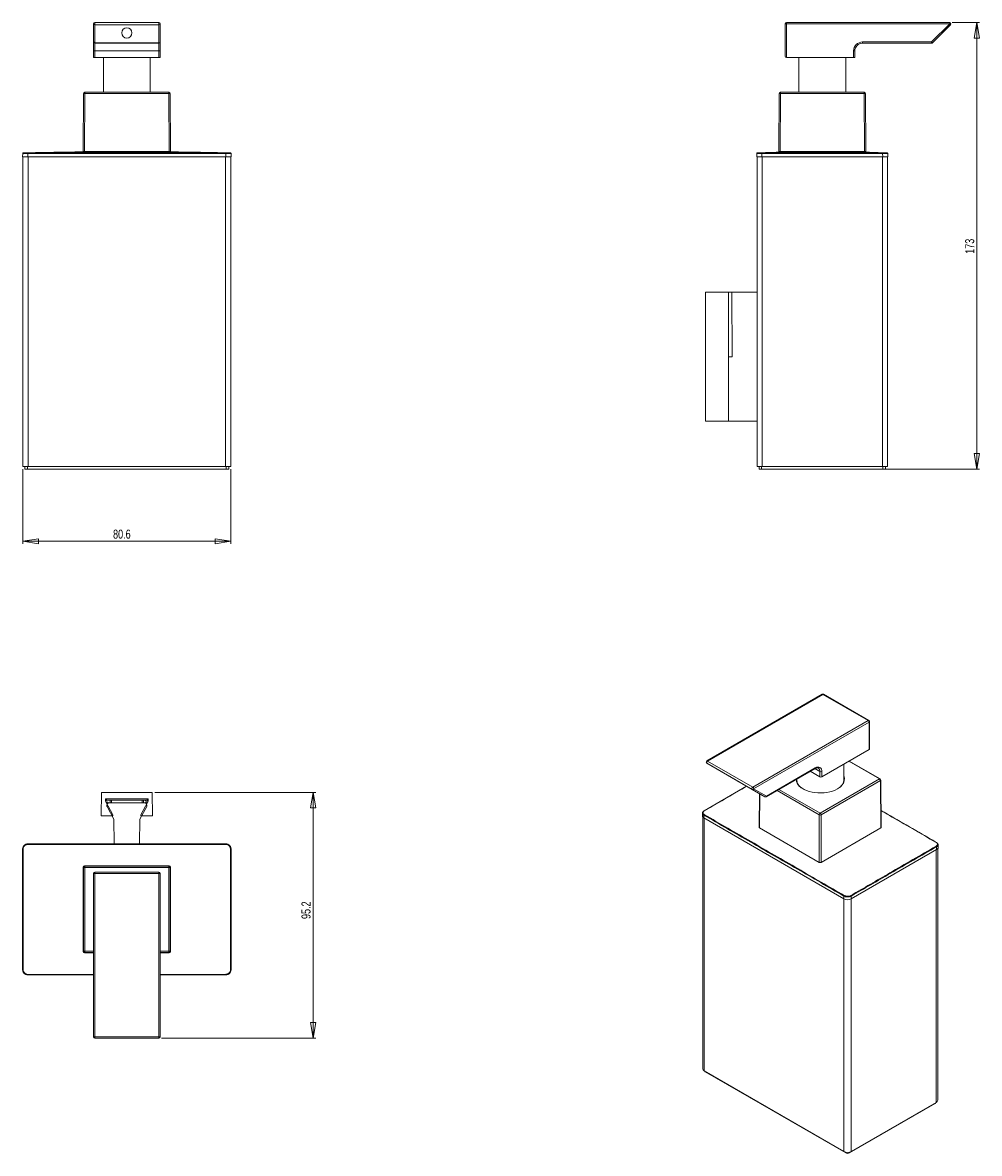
# Model space of a CAD drawing. Header units: millimetres. Extents: x -30 to 341, y -18 to 420.
import ezdxf

# ---------------------------------------------------------------- set-up
doc = ezdxf.new("R2010")
doc.units = ezdxf.units.MM
doc.styles.add('SLDTEXTSTYLE0', font='TXT', dxfattribs={"width": 0.75})
doc.dimstyles.new('SLDDIMSTYLE0', dxfattribs={"dimtxt": 3.5, "dimasz": 6, "dimexe": 0, "dimexo": 0.0625, "dimgap": 0.875, "dimtad": 1, "dimtoh": 1, "dimdec": 1, "dimrnd": 1e-09, "dimzin": 12, "dimdsep": 46, "dimtxsty": 'SLDTEXTSTYLE0', "dimblk1": 'CLOSED', "dimblk2": 'CLOSED', "dimsah": 1, "dimcen": 0.09, "dimadec": 0, "dimazin": 0, "dimtfac": 1, "dimtdec": 1, "dimtofl": 0, "dimtmove": 0, "dimatfit": 3, "dimldrblk": 'CLOSED', "dimfxl": 1, "dimfrac": 2, "dimtolj": 1, "dimtzin": 12, "dimarcsym": 0})

# ---------------------------------------------------------------- blocks, each defined once
blk = doc.blocks.new('_CLOSED')
at = {"color": 0, "linetype": 'ByBlock', "lineweight": -2}
for p, q in [((-1, 0.166667), (0, 0)), ((-1, 0.166667), (-1, -0.166667)), ((0, 0), (-1, -0.166667)), ((0, 0), (-1, 0))]:
    blk.add_line(p, q, dxfattribs=at)
blk = doc.blocks.new('*D2')
at = {"color": 7, "linetype": 'Continuous', "lineweight": 0}
for p, q in [((-29.58, 247.39), (-29.58, 218.39)), ((51.02, 247.39), (51.02, 218.39)), ((51.02, 219.39), (-29.58, 219.39))]:
    blk.add_line(p, q, dxfattribs=at)
at = {"color": 7, "linetype": 'Continuous', "lineweight": 0, "xscale": 6, "yscale": 6, "rotation": 180}
blk.add_blockref('_CLOSED', (-29.58, 219.39, -2.2), dxfattribs=at)
at = {"color": 7, "linetype": 'Continuous', "lineweight": 0, "xscale": 6, "yscale": 6}
blk.add_blockref('_CLOSED', (51.02, 219.39, -2.2), dxfattribs=at)
at = {"color": 7, "linetype": 'Continuous', "lineweight": 0, "insert": (5.38, 223.9), "char_height": 3.5, "attachment_point": 1, "style": 'SLDTEXTSTYLE0'}
blk.add_mtext('80.6', dxfattribs=at)
blk = doc.blocks.new('*D3')
at = {"color": 7, "linetype": 'Continuous', "lineweight": 0}
for p, q in [((21.57, 122.02), (83.93, 122.02)), ((82.93, 122.02), (82.93, 26.83)), ((24.12, 26.83), (83.93, 26.83))]:
    blk.add_line(p, q, dxfattribs=at)
at = {"color": 7, "linetype": 'Continuous', "lineweight": 0, "xscale": 6, "yscale": 6}
for p, rotation in [((82.93, 122.02, -85.41), 90), ((82.93, 26.83, -85.41), 270)]:
    blk.add_blockref('_CLOSED', p, dxfattribs=dict(at, rotation=rotation))
at = {"color": 7, "linetype": 'Continuous', "lineweight": 0, "insert": (78.42, 72.97), "char_height": 3.5, "attachment_point": 1, "rotation": 90, "style": 'SLDTEXTSTYLE0'}
blk.add_mtext('95.2', dxfattribs=at)
blk = doc.blocks.new('*D4')
at = {"color": 7, "linetype": 'Continuous', "lineweight": 0}
for p, q in [((330.68, 420.4), (341.18, 420.4)), ((340.18, 420.4), (340.18, 247.39)), ((304.78, 247.39), (341.18, 247.39))]:
    blk.add_line(p, q, dxfattribs=at)
at = {"color": 7, "linetype": 'Continuous', "lineweight": 0, "xscale": 6, "yscale": 6}
for p, rotation in [((340.18, 420.4, 0.1), 90), ((340.18, 247.39, 0.1), 270)]:
    blk.add_blockref('_CLOSED', p, dxfattribs=dict(at, rotation=rotation))
at = {"color": 7, "linetype": 'Continuous', "lineweight": 0, "insert": (335.67, 330.79), "char_height": 3.5, "attachment_point": 1, "rotation": 90, "style": 'SLDTEXTSTYLE0'}
blk.add_mtext('173', dxfattribs=at)

msp = doc.modelspace()

# ---------------------------------------------------------------- linework, layer by layer
at = {"color": 7, "linetype": 'Continuous', "lineweight": 15}
for p, q in [((-2.18, 412.9), (-2.18, 419.9)), ((-1.68, 420.4), (23.12, 420.4)), ((-1.68, 420.4), (-1.68, 419.55)), ((23.12, 419.55), (-1.68, 419.55)), ((-1.68, 419.55), (-1.68, 412.55)), ((23.12, 420.4), (23.12, 419.55)), ((23.12, 412.55), (23.12, 419.55)), ((23.62, 419.9), (23.62, 412.9)), ((265.88, 407.4), (265.88, 419.9)), ((265.88, 419.9), (266.38, 419.9)), ((266.38, 420.4), (329.68, 420.4)), ((266.38, 420.4), (266.38, 419.9)), ((329.68, 419.9), (266.38, 419.9)), ((266.38, 419.9), (266.38, 406.9)), ((322.68, 412.9), (329.68, 419.9)), ((330.03, 419.55), (323.03, 412.55)), ((329.68, 420.4), (329.68, 419.9)), ((330.03, 419.55), (329.68, 419.9)), ((-2.18, 409.4), (-2.18, 412.9)), ((-1.68, 412.55), (23.12, 412.55)), ((23.12, 412.4), (-1.68, 412.4)), ((-1.68, 412.4), (-1.68, 409.4)), ((23.12, 409.4), (23.12, 412.4)), ((23.62, 412.9), (23.62, 409.4)), ((295.88, 412.9), (322.68, 412.9)), ((295.88, 412.9), (295.88, 412.4)), ((322.68, 412.4), (295.88, 412.4)), ((-2.18, 406.9), (-2.18, 409.4)), ((-2.18, 409.4), (-1.68, 409.4)), ((23.12, 409.4), (-1.68, 409.4)), ((-1.68, 409.4), (-1.68, 406.9)), ((23.12, 409.4), (23.62, 409.4)), ((23.12, 406.9), (23.12, 409.4)), ((23.62, 409.4), (23.62, 406.9)), ((292.38, 406.9), (292.38, 409.4)), ((292.38, 409.4), (292.88, 409.4)), ((292.88, 409.4), (292.88, 406.9)), ((-1.68, 406.9), (-2.18, 406.9)), ((-1.68, 406.9), (23.12, 406.9)), ((1.62, 406.9), (1.62, 393.39)), ((19.82, 393.39), (19.82, 406.9)), ((23.62, 406.9), (23.12, 406.9)), ((266.38, 406.9), (292.38, 406.9)), ((271.18, 406.9), (271.18, 393.39)), ((289.38, 393.39), (289.38, 406.9)), ((292.88, 406.9), (292.38, 406.9)), ((-6.15, 370.39), (-6.03, 392.89)), ((-5.53, 392.89), (-5.65, 370.39)), ((-5.53, 393.39), (26.98, 393.39)), ((-5.53, 392.89), (-5.53, 393.39)), ((26.98, 392.89), (-5.53, 392.89)), ((27.09, 370.39), (26.98, 392.89)), ((27.48, 392.89), (27.59, 370.39)), ((263.41, 370.39), (263.53, 392.89)), ((264.03, 392.89), (263.91, 370.39)), ((264.03, 393.39), (296.54, 393.39)), ((296.54, 392.89), (264.03, 392.89)), ((296.54, 392.89), (296.54, 393.39)), ((296.66, 370.39), (296.54, 392.89)), ((297.04, 392.89), (297.16, 370.39)), ((-29.68, 368.39), (-29.65, 369.69)), ((-27.68, 368.39), (-29.68, 368.39)), ((-29.65, 369.69), (-29.65, 369.69)), ((-29.58, 248.39), (-29.58, 368.39)), ((-27.65, 369.69), (-27.68, 368.39)), ((-27.68, 368.39), (49.12, 368.39)), ((-27.58, 368.39), (-27.58, 248.39)), ((49.02, 248.39), (49.02, 368.39)), ((49.12, 368.39), (49.1, 369.69)), ((51.12, 368.39), (49.12, 368.39)), ((51.02, 368.39), (51.02, 248.39)), ((51.1, 369.69), (51.12, 368.39)), ((254.88, 368.39), (254.91, 369.69)), ((256.88, 368.39), (254.88, 368.39)), ((254.98, 248.39), (254.98, 368.39)), ((256.91, 369.69), (256.88, 368.39)), ((256.88, 368.39), (303.69, 368.39)), ((256.98, 368.39), (256.98, 248.39)), ((303.58, 248.39), (303.58, 368.39)), ((303.69, 368.39), (303.66, 369.69)), ((305.68, 368.39), (303.69, 368.39)), ((305.58, 368.39), (305.58, 248.39)), ((305.66, 369.69), (305.68, 368.39)), ((234.98, 315.89), (243.98, 315.89)), ((234.98, 315.89), (234.98, 265.89)), ((243.98, 315.89), (245.28, 315.89)), ((254.98, 315.89), (245.28, 315.89)), ((245.37, 290.89), (245.28, 315.89)), ((234.98, 265.89), (243.98, 265.89)), ((254.98, 265.89), (244.06, 265.89)), ((-27.58, 248.39), (-29.58, 248.39)), ((-28.78, 248.39), (-28.78, 247.39)), ((-28.78, 247.39), (-27.78, 247.39)), ((-27.78, 248.39), (-27.78, 247.39)), ((-27.78, 247.39), (49.22, 247.39)), ((-27.58, 248.39), (49.02, 248.39)), ((51.02, 248.39), (49.02, 248.39)), ((49.22, 248.39), (49.22, 247.39)), ((49.22, 247.39), (50.22, 247.39)), ((50.22, 248.39), (50.22, 247.39)), ((256.98, 248.39), (254.98, 248.39)), ((255.78, 248.39), (255.78, 247.39)), ((255.78, 247.39), (256.78, 247.39)), ((256.78, 248.39), (256.78, 247.39)), ((256.78, 247.39), (303.78, 247.39)), ((256.98, 248.39), (303.58, 248.39)), ((305.58, 248.39), (303.58, 248.39)), ((303.78, 248.39), (303.78, 247.39)), ((303.78, 247.39), (304.78, 247.39)), ((304.78, 248.39), (304.78, 247.39)), ((280.3, 160.07), (235.54, 134.23)), ((280.55, 160.05), (235.79, 134.21)), ((298.09, 149.92), (280.55, 160.05)), ((298.34, 149.95), (280.8, 160.07)), ((253.33, 124.09), (298.09, 149.92)), ((298.44, 149.31), (253.68, 123.47)), ((298.44, 138.69), (298.44, 149.31)), ((298.59, 139.02), (298.59, 149.51)), ((280.05, 128.08), (298.44, 138.69)), ((253.08, 123.24), (235.54, 133.37)), ((235.54, 133.37), (240.49, 130.51)), ((235.79, 134.21), (253.33, 124.09)), ((258.63, 120.62), (277.58, 131.55)), ((288.59, 126.31), (288.59, 133.01)), ((302.72, 127.28), (290.69, 134.22)), ((240.49, 130.51), (258.03, 120.39)), ((258.53, 120.39), (277.48, 131.32)), ((270.39, 127.23), (270.39, 126.31)), ((275.6, 130.24), (279.35, 128.08)), ((279.35, 128.08), (279.35, 130.12)), ((279.49, 113.98), (302.47, 127.25)), ((280.05, 130.12), (280.05, 128.08)), ((250.96, 124.46), (234.45, 114.93)), ((258.03, 120.39), (253.08, 123.24)), ((253.68, 123.47), (258.63, 120.62)), ((302.83, 126.64), (279.84, 113.37)), ((302.99, 108.27), (302.83, 126.64)), ((303.14, 108.47), (302.97, 126.85)), ((0.88, 122.02), (0.72, 113.02)), ((20.57, 122.02), (0.88, 122.02)), ((2.51, 119.52), (18.94, 119.52)), ((2.55, 118.42), (5.3, 113.32)), ((4.23, 119.02), (4.23, 118.02)), ((4.23, 119.02), (4.73, 119.02)), ((16.71, 119.02), (4.73, 119.02)), ((4.73, 119.02), (4.73, 118.02)), ((16.15, 113.32), (18.9, 118.42)), ((16.71, 118.02), (16.71, 119.02)), ((16.71, 119.02), (17.21, 119.02)), ((17.21, 118.02), (17.21, 119.02)), ((20.72, 113.02), (20.57, 122.02)), ((255.96, 121.58), (255.84, 108.47)), ((3.04, 116.54), (5.68, 111.72)), ((5.59, 118.02), (3.91, 118.02)), ((5.59, 118.02), (15.86, 118.02)), ((17.53, 118.02), (15.86, 118.02)), ((233.82, 114.05), (233.79, 112.98)), ((5.3, 113.02), (5.3, 113.32)), ((5.82, 102.12), (5.68, 111.72)), ((15.77, 111.72), (15.63, 102.12)), ((16.15, 113.32), (16.15, 113.02)), ((233.93, 112.53), (233.93, 14.98)), ((234.41, 113.21), (234.37, 112.14)), ((234.37, 112.14), (288.68, 80.79)), ((279.13, 94.9), (279.13, 113.37)), ((279.84, 113.37), (279.84, 94.9)), ((-27.68, 102.12), (-27.65, 102.1)), ((49.12, 102.12), (-27.68, 102.12)), ((49.1, 102.1), (49.12, 102.12)), ((324.6, 99.9), (324.57, 100.96)), ((325.19, 100.73), (325.16, 101.8)), ((-29.65, 100.1), (-29.68, 100.12)), ((-29.68, 100.12), (-29.68, 53.32)), ((51.12, 100.12), (51.1, 100.1)), ((51.12, 53.32), (51.12, 100.12)), ((291.51, 80.79), (324.6, 99.9)), ((325.05, 2.73), (325.05, 100.29)), ((-6.03, 92.97), (-6.15, 93.09)), ((-6.03, 60.47), (-6.03, 92.97)), ((-5.65, 93.59), (-5.53, 93.47)), ((-5.53, 93.47), (26.98, 93.47)), ((26.98, 92.97), (-5.53, 92.97)), ((-5.53, 92.97), (-5.53, 60.47)), ((26.98, 93.47), (27.09, 93.59)), ((26.98, 92.97), (26.98, 93.47)), ((26.98, 60.47), (26.98, 92.97)), ((26.98, 92.97), (27.48, 92.97)), ((27.59, 93.09), (27.48, 92.97)), ((27.48, 92.97), (27.48, 60.47)), ((-1.68, 90.62), (-2.18, 90.62)), ((-2.18, 27.33), (-2.18, 90.62)), ((-1.68, 91.12), (23.12, 91.12)), ((-1.68, 91.12), (-1.68, 90.62)), ((-1.68, 90.62), (-1.68, 27.33)), ((23.12, 90.62), (-1.68, 90.62)), ((23.12, 91.12), (23.12, 90.62)), ((23.12, 27.33), (23.12, 90.62)), ((23.62, 90.62), (23.12, 90.62)), ((23.62, 90.62), (23.62, 27.33)), ((288.68, 80.79), (288.68, 81.88)), ((291.51, 81.88), (291.51, 80.79)), ((-6.15, 60.35), (-6.03, 60.47)), ((-6.03, 60.47), (-5.53, 60.47)), ((-5.53, 59.97), (-5.65, 59.85)), ((-5.53, 59.97), (-5.53, 60.47)), ((27.09, 59.85), (26.98, 59.97)), ((27.48, 60.47), (27.59, 60.35)), ((-29.68, 53.32), (-29.65, 53.34)), ((51.1, 53.34), (51.12, 53.32)), ((-27.65, 51.34), (-27.68, 51.32)), ((-27.68, 51.32), (-2.18, 51.32)), ((23.62, 51.32), (49.12, 51.32)), ((49.12, 51.32), (49.1, 51.34)), ((-1.68, 27.33), (-2.18, 27.33)), ((-1.68, 27.33), (23.12, 27.33)), ((-1.68, 26.83), (23.12, 26.83)), ((23.62, 27.33), (23.12, 27.33)), ((234.52, 14.16), (288.68, -17.11)), ((234.94, 13.75), (289.39, -17.68)), ((290.8, -17.68), (324.04, 1.5)), ((291.51, -17.11), (324.46, 1.91))]:
    msp.add_line(p, q, dxfattribs=at)
at = {"color": 142, "linetype": 'Continuous', "lineweight": 0, "true_color": 0x0080c0}
for p, q in [((-1.68, 412.55), (-1.68, 412.4)), ((23.12, 412.55), (23.12, 412.4)), ((322.68, 412.9), (322.68, 412.4)), ((323.03, 412.55), (322.68, 412.9)), ((26.98, 393.39), (26.98, 392.89)), ((264.03, 392.89), (264.03, 393.39)), ((-5.65, 370.39), (-6.15, 370.39)), ((-5.65, 370.39), (27.09, 370.39)), ((-5.53, 370.27), (-5.53, 370.14)), ((27.59, 370.39), (27.09, 370.39)), ((263.91, 370.39), (263.41, 370.39)), ((263.91, 370.39), (296.66, 370.39)), ((297.16, 370.39), (296.66, 370.39)), ((243.98, 315.89), (243.98, 265.89)), ((245.37, 290.89), (243.98, 290.89)), ((4.23, 119.02), (3.07, 119.02)), ((18.37, 119.02), (17.21, 119.02)), ((3.28, 118.3), (3.48, 117.91)), ((4.73, 118.02), (4.23, 118.02)), ((16.71, 118.02), (4.73, 118.02)), ((15.77, 111.72), (18.41, 116.54)), ((17.97, 117.91), (18.16, 118.3)), ((0.72, 113.02), (5.3, 113.02)), ((16.15, 113.02), (20.72, 113.02)), ((255.98, 108.27), (279.13, 94.9)), ((279.84, 94.9), (302.99, 108.27)), ((-6.15, 93.09), (-6.15, 60.35)), ((-6.03, 92.97), (-5.53, 92.97)), ((27.09, 93.59), (-5.65, 93.59)), ((-5.53, 93.47), (-5.53, 92.97)), ((27.59, 60.35), (27.59, 93.09)), ((-5.65, 59.85), (-2.18, 59.85)), ((23.62, 59.85), (27.09, 59.85)), ((26.98, 60.47), (27.48, 60.47)), ((26.98, 60.47), (26.98, 59.97))]:
    msp.add_line(p, q, dxfattribs=at)
at = {"color": 8, "linetype": 'Continuous', "lineweight": 15}
for p, q in [((302.47, 127.25), (290.54, 134.14)), ((279.35, 130.12), (277.37, 131.26)), ((279.13, 113.37), (262.76, 122.83)), ((263.46, 123.23), (279.49, 113.98)), ((256.1, 121.5), (255.98, 108.27)), ((234.52, 112.06), (234.52, 14.16)), ((324.46, 1.91), (324.46, 99.82)), ((288.68, -17.11), (288.68, 80.79)), ((291.51, 80.79), (291.51, -17.11)), ((-5.53, 60.47), (-2.18, 60.47)), ((-2.18, 59.97), (-5.53, 59.97)), ((23.62, 60.47), (26.98, 60.47)), ((26.98, 59.97), (23.62, 59.97)), ((-27.65, 51.54), (-2.18, 51.53)), ((-2.18, 51.34), (-27.65, 51.34)), ((-1.68, 27.33), (-1.68, 26.83)), ((23.12, 27.33), (23.12, 26.83)), ((234.94, 13.91), (234.94, 13.75)), ((324.04, 1.67), (324.04, 1.5)), ((289.39, -17.37), (289.39, -17.68)), ((290.8, -17.37), (290.8, -17.68))]:
    msp.add_line(p, q, dxfattribs=at)
at = {"color": 7, "linetype": 'Continuous', "lineweight": 15, "flags": 128}
for points in [[(-27.65, 369.69), (-27.65, 369.73), (-27.65, 369.76), (-27.65, 369.8), (-27.65, 369.83), (-27.65, 369.85), (-27.65, 369.87), (-27.65, 369.88), (-27.65, 369.89)], [(49.1, 369.69), (49.1, 369.73), (49.1, 369.76), (49.1, 369.8), (49.1, 369.83), (49.1, 369.85), (49.1, 369.87), (49.1, 369.88), (49.1, 369.89)], [(256.91, 369.89), (256.91, 369.88), (256.91, 369.87), (256.91, 369.85), (256.91, 369.83), (256.91, 369.8), (256.91, 369.76), (256.91, 369.73), (256.91, 369.69)], [(303.66, 369.69), (303.66, 369.73), (303.66, 369.76), (303.66, 369.8), (303.66, 369.83), (303.66, 369.85), (303.66, 369.87), (303.66, 369.88), (303.66, 369.89)], [(235.79, 134.21), (235.69, 134.13), (235.6, 134.03), (235.52, 133.9), (235.47, 133.77), (235.44, 133.64), (235.45, 133.52), (235.48, 133.43), (235.54, 133.37)], [(253.33, 124.09), (253.23, 124.01), (253.13, 123.9), (253.06, 123.78), (253, 123.65), (252.98, 123.51), (252.98, 123.4), (253.02, 123.31), (253.08, 123.24)], [(287.87, 124.8), (287.58, 124.49), (286.92, 123.93), (286.13, 123.41), (285.25, 122.96), (284.27, 122.58), (283.22, 122.27), (282.11, 122.04), (280.96, 121.89), (279.78, 121.83), (278.6, 121.85), (277.44, 121.96), (276.3, 122.15), (275.22, 122.42), (274.21, 122.76), (273.27, 123.18), (272.44, 123.66), (271.71, 124.2), (271.51, 124.38)], [(18.81, 118.28), (18.79, 118.28), (18.69, 118.28), (18.49, 118.29), (18.16, 118.3)]]:
    msp.add_lwpolyline(points, dxfattribs=at)
at = {"color": 142, "linetype": 'Continuous', "lineweight": 0, "true_color": 0x0080c0, "flags": 128}
for points in [[(258.63, 120.62), (258.63, 120.54), (258.61, 120.47), (258.57, 120.42), (258.53, 120.39), (258.48, 120.37), (258.42, 120.36), (258.37, 120.37)], [(3.28, 118.3), (3.26, 118.3), (3.16, 118.29), (2.96, 118.29), (2.63, 118.28)]]:
    msp.add_lwpolyline(points, dxfattribs=at)
at = {"color": 8, "linetype": 'Continuous', "lineweight": 15, "flags": 128}
msp.add_lwpolyline([(49.1, 51.34), (23.68, 51.34), (23.62, 51.34)], dxfattribs=at)
at = {"color": 7, "linetype": 'Continuous', "lineweight": 15}
msp.add_circle((10.72, 416.4), 2, dxfattribs=at)
for centre, radius, start, end in [((-1.68, 419.9), 0.5, 90, 180), ((-1.74, 419.99), 0.446, 191.4218, 278.0495), ((23.12, 419.9), 0.5, 0, 90), ((23.19, 419.99), 0.446, 261.9505, 348.5782), ((266.38, 419.9), 0.5, 90, 180), ((329.68, 419.9), 0.5, 315, 90), ((295.88, 409.4), 3.5, 90, 180), ((295.88, 409.4), 3, 90, 180), ((266.38, 407.4), 0.5, 180, 270), ((-5.53, 392.89), 0.5, 90, 179.7), ((-5.78, 369.01), 23.88, 89.4, 90.6), ((296.54, 392.89), 0.5, 0.3, 90), ((296.79, 369.01), 23.88, 89.4, 90.6), ((-29.45, 369.69), 0.2, 91.3429, 179), ((-29.45, 369.69), 0.2, 90.2135, 179), ((50.9, 369.69), 0.2, 1, 89.7865), ((50.9, 369.69), 0.2, 1, 88.61), ((255.11, 369.69), 0.2, 92.2087, 178.9996), ((255.11, 369.69), 0.2, 90.2161, 179), ((305.46, 369.69), 0.2, 1, 89.7839), ((305.46, 369.69), 0.2, 1.0004, 87.9498), ((280.55, 159.64), 0.5, 60.0027, 119.9973), ((297.67, 149.28), 0.768, 2.6055, 57.3945), ((298.09, 149.51), 0.5, 0, 60.0027), ((235.79, 133.8), 0.5, 119.9973, 239.9946), ((278.55, 130.37), 1.53, 350.786, 129.2033), ((279.7, 130.81), 0.769, 242.6097, 297.3903), ((279.7, 128.76), 0.769, 242.6097, 297.3903), ((302.06, 126.6), 0.769, 2.7931, 57.3801), ((302.47, 126.84), 0.5, 0.5196, 60.0027), ((253.27, 123.67), 0.461, 246.3569, 335.1837), ((252.92, 123.44), 0.768, 2.6055, 57.3945), ((234.48, 114.87), 0.0699, 116.2092, 147.9294), ((234.71, 113.19), 0.308, 122.7909, 176.7807), ((115.44, 101.94), 143.1, 179.9393, 180.0191), ((-94, 101.94), 143.1, 359.9809, 0.0607), ((324.26, 100.95), 0.308, 3.2198, 57.2109), ((324.47, 102.6), 0.0991, 355.3871, 54.5662), ((-29.5, -47.33), 147.43, 89.9815, 90.0589), ((50.95, -47.33), 147.43, 89.9411, 90.0185), ((26.98, 92.97), 0.5, 0.0018, 89.9982), ((-1.68, 90.62), 0.5, 90, 180), ((23.12, 90.62), 0.5, 0, 90), ((288.99, 81.86), 0.308, 122.7849, 176.7383), ((291.2, 81.86), 0.308, 3.2609, 57.2167), ((-5.53, 60.47), 0.5, 180.0018, 269.9982), ((-29.5, 200.77), 147.43, 269.9411, 270.0185), ((50.95, 200.77), 147.43, 269.9815, 270.0589), ((115.44, 51.49), 143.1, 179.9809, 180.0607), ((-94, 51.49), 143.1, 359.9393, 0.0191), ((-1.68, 27.33), 0.5, 180, 270), ((23.12, 27.33), 0.5, 270, 0), ((234.93, 15.08), 1.01, 185.6948, 245.6253), ((235.17, 14.24), 0.538, 197.222, 244.5518), ((323.8, 1.99), 0.538, 295.4482, 342.778), ((324.05, 2.83), 1.01, 294.3747, 354.3052), ((290.09, -14.38), 3.07, 242.6097, 297.3903), ((290.09, -16.32), 1.54, 242.6097, 297.3903)]:
    msp.add_arc(centre, radius, start, end, dxfattribs=at)
at = {"color": 142, "linetype": 'Continuous', "lineweight": 0, "true_color": 0x0080c0}
for centre, radius, start, end in [((-1.74, 412.99), 0.446, 191.4218, 278.0495), ((-1.68, 412.9), 0.5, 180, 270), ((23.19, 412.99), 0.446, 261.9505, 348.5782), ((23.12, 412.9), 0.5, 270, 0), ((322.68, 412.9), 0.5, 270, 315), ((26.98, 392.89), 0.5, 0.3, 90), ((27.23, 369.01), 23.88, 89.4, 90.6), ((264.03, 392.89), 0.5, 90, 179.7), ((263.78, 369.01), 23.88, 89.4, 90.6), ((274.71, 127.46), 4.43, 183.629, 242.1036), ((284.79, 127.15), 3.86, 299.6897, 10.6654), ((3.07, 118.52), 0.5, 90.0149, 208.3226), ((18.37, 118.52), 0.5, 331.6774, 89.9851), ((258.22, 120.81), 0.461, 246.3569, 335.1837), ((279.9, 113.33), 0.769, 122.6199, 177.2069), ((279.07, 113.33), 0.769, 2.7931, 57.3801), ((279.49, 114.06), 0.776, 242.8814, 297.1186), ((-5.53, 92.97), 0.5, 90.0018, 179.9982), ((26.98, 60.47), 0.5, 270.0018, 359.9982)]:
    msp.add_arc(centre, radius, start, end, dxfattribs=at)
at = {"color": 8, "linetype": 'Continuous', "lineweight": 15}
for centre, radius, start, end in [((280.4, 159.84), 0.251, 54.3824, 114.3071), ((280.7, 159.84), 0.251, 65.6929, 125.6176), ((298.23, 149.72), 0.251, 65.6929, 125.6176), ((298.34, 149.54), 0.251, 294.3747, 354.3052), ((235.65, 134), 0.251, 54.3824, 114.3071), ((277.33, 131.53), 0.246, 305.0133, 6.2988), ((277.94, 130.31), 1.42, 352.4847, 58.5885), ((285.35, 127.25), 3.52, 315.9129, 22.8034), ((302.62, 127.06), 0.24, 64.0794, 127.231), ((274.08, 127.45), 4, 185.5951, 230.0331), ((302.73, 126.86), 0.241, 292.9597, 356.3576), ((234.49, 114.84), 0.102, 54.954, 110.8974), ((324.49, 102.6), 0.0957, 64.0171, 126.963)]:
    msp.add_arc(centre, radius, start, end, dxfattribs=at)
at = {"color": 7, "linetype": 'Continuous', "lineweight": 15}
for centre, major_axis, ratio, start_param, end_param in [((298.09, 139.31), (-0.354, 0.612), 0.577335, 3.141552, 3.92695), ((235.79, 112.96), (2, 0), 0.577112, 3.124148, 3.926839), ((-27.68, 100.12), (-1.41, 1.41), 0.999695, 5.497939, 7.068431), ((49.12, 100.12), (1.41, 1.41), 0.999695, 5.497939, 7.068431), ((323.19, 100.71), (2, 0), 0.577112, 5.497939, 6.30063), ((290.09, 81.61), (2, 0), 0.577464, 3.927143, 5.497635), ((-27.68, 53.32), (-1.41, -1.41), 0.999695, 5.497939, 7.068431), ((49.12, 53.32), (1.41, -1.41), 0.999695, 5.497939, 7.068431)]:
    msp.add_ellipse(centre, major_axis=major_axis, ratio=ratio, start_param=start_param, end_param=end_param, dxfattribs=at)
msp.add_ellipse((246.54, 127.02), major_axis=(2, -1.15), ratio=0.00007, dxfattribs=at)
at = {"color": 142, "linetype": 'Continuous', "lineweight": 0, "true_color": 0x0080c0}
for centre, major_axis, ratio, start_param, end_param in [((256.34, 108.47), (0.5, 0), 0.577272, 3.136358, 3.926977), ((302.64, 108.47), (0.5, 0), 0.577272, 5.497801, 6.28842), ((-5.65, 93.09), (0.354, -0.354), 0.999973, 2.356208, 3.926977), ((27.09, 93.09), (-0.354, -0.354), 0.999973, 2.356208, 3.926977), ((279.49, 95.11), (0.5, 0), 0.577304, 3.927005, 5.497773), ((-5.65, 60.35), (0.354, 0.354), 0.999973, 2.356208, 3.926977), ((27.09, 60.35), (-0.354, 0.354), 0.999973, 2.356208, 3.926977)]:
    msp.add_ellipse(centre, major_axis=major_axis, ratio=ratio, start_param=start_param, end_param=end_param, dxfattribs=at)
at = {"color": 7, "linetype": 'Continuous', "lineweight": 15}
for points, knots in [([(-27.65, 369.69), (-27.92, 369.69), (-28.18, 369.69), (-28.66, 369.69), (-28.88, 369.69), (-29.16, 369.69), (-29.24, 369.69), (-29.39, 369.69), (-29.45, 369.69), (-29.55, 369.69), (-29.59, 369.69), (-29.64, 369.69), (-29.65, 369.69), (-29.65, 369.69)], [0, 0, 0, 0, 0.25, 0.25, 0.5, 0.5, 0.625, 0.625, 0.75, 0.75, 0.875, 0.875, 1, 1, 1, 1]), ([(-5.53, 370.3), (-7.25, 370.28), (-12.06, 370.24), (-20.03, 370.11), (-26.29, 369.96), (-29.46, 369.89)], [0, 0, 0, 0, 0.215479, 0.602972, 1, 1, 1, 1]), ([(-29.45, 369.89), (-29.45, 369.89), (-29.44, 369.89), (-29.4, 369.89), (-29.36, 369.89), (-29.27, 369.89), (-29.22, 369.89), (-29.09, 369.89), (-29.01, 369.89), (-28.76, 369.89), (-28.56, 369.89), (-28.13, 369.89), (-27.89, 369.89), (-27.65, 369.89)], [0, 0, 0, 0, 0.125, 0.125, 0.25, 0.25, 0.375, 0.375, 0.5, 0.5, 0.75, 0.75, 1, 1, 1, 1]), ([(-27.65, 369.89), (-19.1, 369.89), (-10.54, 369.89), (-1.99, 369.89), (6.57, 369.89), (15.13, 369.89), (23.68, 369.89), (32.16, 369.89), (40.63, 369.89), (49.1, 369.89)], [0, 0, 0, 0, 0.02566822, 0.02566822, 0.02566822, 0.05133643, 0.05133643, 0.05133643, 0.07675523, 0.07675523, 0.07675523, 0.07675523]), ([(49.1, 369.69), (40.63, 369.69), (32.16, 369.69), (23.68, 369.7), (15.13, 369.7), (6.57, 369.7), (-1.99, 369.7), (-10.54, 369.69), (-19.1, 369.69), (-27.65, 369.69)], [0, 0, 0, 0, 0.02541875, 0.02541875, 0.02541875, 0.05108691, 0.05108691, 0.05108691, 0.07675508, 0.07675508, 0.07675508, 0.07675508]), ([(50.91, 369.89), (48.99, 369.94), (45.09, 370.03), (39.11, 370.14), (33.05, 370.24), (28.97, 370.28), (26.97, 370.3)], [0, 0, 0, 0, 0.240249, 0.48851, 0.75041, 1, 1, 1, 1]), ([(49.1, 369.89), (49.22, 369.89), (49.34, 369.89), (49.57, 369.89), (49.68, 369.89), (49.9, 369.89), (50, 369.89), (50.2, 369.89), (50.29, 369.89), (50.54, 369.89), (50.67, 369.89), (50.85, 369.89), (50.9, 369.89), (50.9, 369.89)], [0, 0, 0, 0, 0.125, 0.125, 0.25, 0.25, 0.375, 0.375, 0.5, 0.5, 0.75, 0.75, 1, 1, 1, 1]), ([(51.1, 369.69), (51.1, 369.69), (51.05, 369.69), (50.85, 369.69), (50.7, 369.69), (50.42, 369.69), (50.32, 369.69), (50.1, 369.69), (49.99, 369.69), (49.75, 369.69), (49.62, 369.69), (49.36, 369.69), (49.23, 369.69), (49.1, 369.69)], [0, 0, 0, 0, 0.25, 0.25, 0.5, 0.5, 0.625, 0.625, 0.75, 0.75, 0.875, 0.875, 1, 1, 1, 1]), ([(51.1, 369.69), (51.1, 369.69), (51.1, 369.69), (51.1, 369.69), (51.1, 369.69), (51.1, 369.69)], [0, 0, 0, 0, 0.087207, 0.543603, 1, 1, 1, 1]), ([(254.91, 369.69), (254.91, 369.69), (254.91, 369.7), (254.91, 369.7), (254.91, 369.7)], [0, 0, 0, 0, 0.662545, 1, 1, 1, 1]), ([(256.91, 369.69), (256.64, 369.69), (256.38, 369.69), (255.9, 369.69), (255.68, 369.69), (255.4, 369.69), (255.32, 369.69), (255.17, 369.69), (255.11, 369.69), (255.01, 369.69), (254.97, 369.69), (254.92, 369.69), (254.91, 369.69), (254.91, 369.69)], [0, 0, 0, 0, 0.25, 0.25, 0.5, 0.5, 0.625, 0.625, 0.75, 0.75, 0.875, 0.875, 1, 1, 1, 1]), ([(264.03, 370.18), (263.83, 370.17), (262.29, 370.14), (259.31, 370.05), (256.53, 369.94), (255.1, 369.89)], [0, 0, 0, 0, 0.067297, 0.519643, 1, 1, 1, 1]), ([(255.11, 369.89), (255.11, 369.89), (255.12, 369.89), (255.16, 369.89), (255.2, 369.89), (255.29, 369.89), (255.34, 369.89), (255.48, 369.89), (255.55, 369.89), (255.8, 369.89), (256, 369.89), (256.43, 369.89), (256.67, 369.89), (256.91, 369.89)], [0, 0, 0, 0, 0.125, 0.125, 0.25, 0.25, 0.375, 0.375, 0.5, 0.5, 0.75, 0.75, 1, 1, 1, 1]), ([(256.91, 369.89), (264.02, 369.89), (271.13, 369.89), (278.24, 369.89), (282.48, 369.89), (286.72, 369.89), (290.95, 369.89), (295.19, 369.89), (299.43, 369.89), (303.66, 369.89)], [0, 0, 0, 0, 0.0213364, 0.0213364, 0.0213364, 0.03404581, 0.03404581, 0.03404581, 0.04675522, 0.04675522, 0.04675522, 0.04675522]), ([(303.66, 369.69), (299.43, 369.69), (295.19, 369.69), (290.95, 369.69), (286.72, 369.69), (282.48, 369.69), (278.24, 369.69), (271.13, 369.69), (264.02, 369.69), (256.91, 369.69)], [0, 0, 0, 0, 0.01270937, 0.01270937, 0.01270937, 0.02541875, 0.02541875, 0.02541875, 0.04675508, 0.04675508, 0.04675508, 0.04675508]), ([(305.47, 369.89), (303.15, 369.98), (300.18, 370.09), (297.2, 370.16), (296.54, 370.17)], [0, 0, 0, 0, 0.77783, 1, 1, 1, 1]), ([(303.66, 369.89), (303.78, 369.89), (303.9, 369.89), (304.13, 369.89), (304.24, 369.89), (304.46, 369.89), (304.56, 369.89), (304.76, 369.89), (304.85, 369.89), (305.1, 369.89), (305.24, 369.89), (305.41, 369.89), (305.46, 369.89), (305.46, 369.89)], [0, 0, 0, 0, 0.125, 0.125, 0.25, 0.25, 0.375, 0.375, 0.5, 0.5, 0.75, 0.75, 1, 1, 1, 1]), ([(305.66, 369.69), (305.66, 369.69), (305.61, 369.69), (305.41, 369.69), (305.26, 369.69), (304.98, 369.69), (304.88, 369.69), (304.66, 369.69), (304.55, 369.69), (304.31, 369.69), (304.18, 369.69), (303.92, 369.69), (303.79, 369.69), (303.66, 369.69)], [0, 0, 0, 0, 0.25, 0.25, 0.5, 0.5, 0.625, 0.625, 0.75, 0.75, 0.875, 0.875, 1, 1, 1, 1]), ([(305.66, 369.7), (305.66, 369.7), (305.66, 369.7), (305.66, 369.69), (305.66, 369.69)], [0, 0, 0, 0, 0.331038, 1, 1, 1, 1]), ([(277.48, 131.32), (277.55, 131.36), (277.75, 131.47), (278.07, 131.58), (278.39, 131.6), (278.6, 131.57), (278.69, 131.5), (278.72, 131.48)], [0, 0, 0, 0, 0.130632, 0.379888, 0.629343, 0.885853, 1, 1, 1, 1]), ([(2.55, 118.42), (2.46, 118.59), (2.43, 118.78), (2.44, 119.15), (2.48, 119.34), (2.51, 119.52)], [0, 0, 0, 0, 0.5, 0.5, 1, 1, 1, 1]), ([(2.51, 119.52), (2.63, 119.41), (2.75, 119.29), (2.92, 119.15), (2.97, 119.11), (3.04, 119.04), (3.07, 119.02), (3.07, 119.02)], [0, 0, 0, 0, 0.5, 0.5, 0.75, 0.75, 1, 1, 1, 1]), ([(2.63, 118.28), (2.63, 118.28), (2.62, 118.29), (2.59, 118.34), (2.57, 118.38), (2.55, 118.42)], [0, 0, 0, 0, 0.5, 0.5, 1, 1, 1, 1]), ([(3.91, 118.02), (3.83, 118.02), (3.74, 118.01), (3.57, 117.96), (3.49, 117.93), (3.27, 117.8), (3.14, 117.68), (2.96, 117.38), (2.92, 117.21), (2.91, 116.86), (2.95, 116.69), (3.04, 116.54)], [0, 0, 0, 0, 0.125, 0.125, 0.25, 0.25, 0.5, 0.5, 0.75, 0.75, 1, 1, 1, 1]), ([(18.41, 116.54), (18.45, 116.61), (18.48, 116.69), (18.53, 116.86), (18.54, 116.95), (18.53, 117.21), (18.48, 117.38), (18.31, 117.68), (18.18, 117.8), (17.88, 117.97), (17.71, 118.02), (17.53, 118.02)], [0, 0, 0, 0, 0.125, 0.125, 0.25, 0.25, 0.5, 0.5, 0.75, 0.75, 1, 1, 1, 1]), ([(234.46, 114.93), (234.35, 114.86), (234.13, 114.72), (233.92, 114.45), (233.82, 114.2), (233.83, 114.07), (233.83, 114.05)], [0, 0, 0, 0, 0.282462, 0.627472, 0.924837, 1, 1, 1, 1]), ([(233.83, 114.05), (233.83, 113.96), (233.83, 113.77), (233.99, 113.49), (234.25, 113.23), (234.56, 113.04), (234.8, 112.96), (234.9, 112.93)], [0, 0, 0, 0, 0.171168, 0.391506, 0.61619, 0.851972, 1, 1, 1, 1]), ([(234.55, 114.92), (234.46, 114.87), (234.39, 114.82), (234.26, 114.71), (234.2, 114.65), (234.11, 114.52), (234.08, 114.46), (234.03, 114.32), (234.02, 114.25), (234.02, 114.05), (234.07, 113.91), (234.25, 113.66), (234.38, 113.55), (234.55, 113.45)], [0, 0, 0, 0, 0.125, 0.125, 0.25, 0.25, 0.375, 0.375, 0.5, 0.5, 0.75, 0.75, 1, 1, 1, 1]), ([(324.53, 102.68), (323.9, 103.05), (316.75, 107.18), (309.6, 111.3), (303.08, 115.07)], [0, 0, 0, 0, 0.088322, 1, 1, 1, 1]), ([(288.68, 81.88), (282.69, 85.34), (276.7, 88.8), (270.71, 92.26), (264.66, 95.75), (258.61, 99.24), (252.56, 102.74), (246.51, 106.23), (240.46, 109.72), (234.41, 113.21)], [0, 0, 0, 0, 0.02541875, 0.02541875, 0.02541875, 0.05108691, 0.05108691, 0.05108691, 0.07675508, 0.07675508, 0.07675508, 0.07675508]), ([(234.55, 113.45), (240.6, 109.96), (246.64, 106.47), (252.69, 102.98), (258.74, 99.48), (264.79, 95.99), (270.84, 92.5), (276.84, 89.04), (282.83, 85.58), (288.82, 82.12)], [0, 0, 0, 0, 0.02566822, 0.02566822, 0.02566822, 0.05133643, 0.05133643, 0.05133643, 0.07675523, 0.07675523, 0.07675523, 0.07675523]), ([(-29.65, 100.1), (-29.65, 100.36), (-29.6, 100.62), (-29.4, 101.1), (-29.25, 101.33), (-28.98, 101.6), (-28.87, 101.69), (-28.66, 101.83), (-28.54, 101.89), (-28.3, 101.99), (-28.17, 102.03), (-27.92, 102.08), (-27.79, 102.1), (-27.65, 102.1)], [0, 0, 0, 0, 0.25, 0.25, 0.5, 0.5, 0.625, 0.625, 0.75, 0.75, 0.875, 0.875, 1, 1, 1, 1]), ([(-27.65, 101.9), (-27.77, 101.9), (-27.89, 101.89), (-28.12, 101.84), (-28.23, 101.8), (-28.45, 101.71), (-28.56, 101.66), (-28.75, 101.53), (-28.84, 101.45), (-29.09, 101.2), (-29.23, 101), (-29.41, 100.57), (-29.45, 100.33), (-29.45, 100.1)], [0, 0, 0, 0, 0.125, 0.125, 0.25, 0.25, 0.375, 0.375, 0.5, 0.5, 0.75, 0.75, 1, 1, 1, 1]), ([(-27.65, 102.1), (-19.18, 102.1), (-10.71, 102.1), (-2.24, 102.1), (6.32, 102.1), (14.88, 102.1), (23.43, 102.1), (31.99, 102.1), (40.55, 102.1), (49.1, 102.1)], [0, 0, 0, 0, 0.02541875, 0.02541875, 0.02541875, 0.05108691, 0.05108691, 0.05108691, 0.07675508, 0.07675508, 0.07675508, 0.07675508]), ([(49.1, 101.9), (40.55, 101.9), (31.99, 101.9), (23.43, 101.9), (14.88, 101.9), (6.32, 101.9), (-2.24, 101.9), (-10.71, 101.9), (-19.18, 101.9), (-27.65, 101.9)], [0, 0, 0, 0, 0.02566822, 0.02566822, 0.02566822, 0.05133643, 0.05133643, 0.05133643, 0.07675523, 0.07675523, 0.07675523, 0.07675523]), ([(49.1, 102.1), (49.37, 102.1), (49.63, 102.04), (50.11, 101.84), (50.33, 101.69), (50.61, 101.42), (50.69, 101.31), (50.84, 101.1), (50.9, 100.98), (51, 100.74), (51.04, 100.61), (51.09, 100.36), (51.1, 100.23), (51.1, 100.1)], [0, 0, 0, 0, 0.25, 0.25, 0.5, 0.5, 0.625, 0.625, 0.75, 0.75, 0.875, 0.875, 1, 1, 1, 1]), ([(50.9, 100.1), (50.9, 100.22), (50.89, 100.33), (50.84, 100.56), (50.81, 100.68), (50.72, 100.89), (50.66, 101), (50.53, 101.19), (50.46, 101.29), (50.21, 101.53), (50.01, 101.67), (49.58, 101.85), (49.34, 101.9), (49.1, 101.9)], [0, 0, 0, 0, 0.125, 0.125, 0.25, 0.25, 0.375, 0.375, 0.5, 0.5, 0.75, 0.75, 1, 1, 1, 1]), ([(291.37, 82.12), (296.4, 85.02), (301.43, 87.93), (306.46, 90.83), (309.45, 92.56), (312.45, 94.29), (315.44, 96.02), (318.44, 97.75), (321.43, 99.48), (324.43, 101.2)], [0, 0, 0, 0, 0.0213364, 0.0213364, 0.0213364, 0.03404581, 0.03404581, 0.03404581, 0.04675522, 0.04675522, 0.04675522, 0.04675522]), ([(324.57, 100.96), (321.57, 99.23), (318.58, 97.51), (315.58, 95.78), (312.59, 94.05), (309.59, 92.32), (306.6, 90.59), (301.57, 87.69), (296.54, 84.78), (291.51, 81.88)], [0, 0, 0, 0, 0.01270937, 0.01270937, 0.01270937, 0.02541875, 0.02541875, 0.02541875, 0.04675508, 0.04675508, 0.04675508, 0.04675508]), ([(324.43, 101.2), (324.51, 101.25), (324.59, 101.31), (324.72, 101.42), (324.77, 101.48), (324.86, 101.6), (324.9, 101.67), (324.94, 101.8), (324.96, 101.87), (324.96, 102.07), (324.91, 102.21), (324.73, 102.46), (324.6, 102.58), (324.43, 102.67)], [0, 0, 0, 0, 0.125, 0.125, 0.25, 0.25, 0.375, 0.375, 0.5, 0.5, 0.75, 0.75, 1, 1, 1, 1]), ([(324.57, 102.6), (324.62, 102.56), (324.72, 102.5), (324.87, 102.38), (325.01, 102.23), (325.11, 102.04), (325.16, 101.9), (325.15, 101.82), (325.15, 101.8)], [0, 0, 0, 0, 0.14331, 0.288389, 0.504847, 0.727581, 0.94405, 1, 1, 1, 1]), ([(-29.65, 53.34), (-29.65, 57.58), (-29.65, 61.81), (-29.65, 66.05), (-29.65, 70.29), (-29.65, 74.52), (-29.65, 78.76), (-29.65, 85.87), (-29.65, 92.98), (-29.65, 100.1)], [0, 0, 0, 0, 0.01270937, 0.01270937, 0.01270937, 0.02541875, 0.02541875, 0.02541875, 0.04675508, 0.04675508, 0.04675508, 0.04675508]), ([(-29.45, 100.1), (-29.46, 92.98), (-29.46, 85.87), (-29.46, 78.76), (-29.46, 74.52), (-29.46, 70.29), (-29.46, 66.05), (-29.46, 61.81), (-29.46, 57.58), (-29.45, 53.34)], [0, 0, 0, 0, 0.0213364, 0.0213364, 0.0213364, 0.03404581, 0.03404581, 0.03404581, 0.04675522, 0.04675522, 0.04675522, 0.04675522]), ([(50.9, 53.34), (50.9, 60.45), (50.91, 67.57), (50.91, 74.68), (50.91, 78.91), (50.91, 83.15), (50.9, 87.39), (50.9, 91.62), (50.9, 95.86), (50.9, 100.1)], [0, 0, 0, 0, 0.0213364, 0.0213364, 0.0213364, 0.03404581, 0.03404581, 0.03404581, 0.04675522, 0.04675522, 0.04675522, 0.04675522]), ([(51.1, 100.1), (51.1, 95.86), (51.1, 91.62), (51.1, 87.39), (51.1, 83.15), (51.1, 78.91), (51.1, 74.68), (51.1, 67.57), (51.1, 60.45), (51.1, 53.34)], [0, 0, 0, 0, 0.01270937, 0.01270937, 0.01270937, 0.02541875, 0.02541875, 0.02541875, 0.04675508, 0.04675508, 0.04675508, 0.04675508]), ([(291.51, 81.88), (291.32, 81.77), (291.1, 81.68), (290.62, 81.57), (290.35, 81.54), (289.96, 81.54), (289.83, 81.55), (289.58, 81.58), (289.45, 81.6), (289.21, 81.66), (289.09, 81.69), (288.88, 81.78), (288.77, 81.82), (288.68, 81.88)], [0, 0, 0, 0, 0.25, 0.25, 0.5, 0.5, 0.625, 0.625, 0.75, 0.75, 0.875, 0.875, 1, 1, 1, 1]), ([(288.82, 82.12), (288.91, 82.07), (289, 82.03), (289.19, 81.95), (289.3, 81.92), (289.51, 81.87), (289.63, 81.85), (289.86, 81.82), (289.98, 81.81), (290.33, 81.81), (290.57, 81.84), (291, 81.95), (291.2, 82.02), (291.37, 82.12)], [0, 0, 0, 0, 0.125, 0.125, 0.25, 0.25, 0.375, 0.375, 0.5, 0.5, 0.75, 0.75, 1, 1, 1, 1]), ([(-27.65, 51.34), (-27.92, 51.34), (-28.18, 51.39), (-28.66, 51.59), (-28.88, 51.74), (-29.16, 52.02), (-29.24, 52.12), (-29.39, 52.34), (-29.45, 52.46), (-29.55, 52.7), (-29.59, 52.82), (-29.64, 53.08), (-29.65, 53.21), (-29.65, 53.34)], [0, 0, 0, 0, 0.25, 0.25, 0.5, 0.5, 0.625, 0.625, 0.75, 0.75, 0.875, 0.875, 1, 1, 1, 1]), ([(-29.45, 53.34), (-29.45, 53.22), (-29.44, 53.11), (-29.4, 52.88), (-29.36, 52.76), (-29.27, 52.54), (-29.22, 52.44), (-29.09, 52.24), (-29.01, 52.15), (-28.76, 51.9), (-28.56, 51.77), (-28.13, 51.59), (-27.89, 51.54), (-27.65, 51.54)], [0, 0, 0, 0, 0.125, 0.125, 0.25, 0.25, 0.375, 0.375, 0.5, 0.5, 0.75, 0.75, 1, 1, 1, 1]), ([(49.1, 51.54), (49.22, 51.54), (49.34, 51.55), (49.57, 51.6), (49.68, 51.63), (49.9, 51.72), (50, 51.78), (50.2, 51.91), (50.29, 51.99), (50.54, 52.23), (50.67, 52.43), (50.85, 52.87), (50.9, 53.1), (50.9, 53.34)], [0, 0, 0, 0, 0.125, 0.125, 0.25, 0.25, 0.375, 0.375, 0.5, 0.5, 0.75, 0.75, 1, 1, 1, 1]), ([(51.1, 53.34), (51.1, 53.08), (51.05, 52.81), (50.85, 52.33), (50.7, 52.11), (50.42, 51.83), (50.32, 51.75), (50.1, 51.61), (49.99, 51.54), (49.75, 51.44), (49.62, 51.41), (49.36, 51.35), (49.23, 51.34), (49.1, 51.34)], [0, 0, 0, 0, 0.25, 0.25, 0.5, 0.5, 0.625, 0.625, 0.75, 0.75, 0.875, 0.875, 1, 1, 1, 1])]:
    msp.add_open_spline(points, degree=3, knots=knots, dxfattribs=at)
at = {"color": 8, "linetype": 'Continuous', "lineweight": 15}
for points, knots in [([(-29.46, 369.89), (-29.46, 369.89), (-29.46, 369.89), (-29.46, 369.89), (-29.45, 369.89)], [0, 0, 0, 0, 0.456343, 1, 1, 1, 1]), ([(50.9, 369.89), (50.9, 369.89), (50.9, 369.89), (50.91, 369.89), (50.91, 369.89), (50.91, 369.89)], [0, 0, 0, 0, 0.456343, 0.912685, 1, 1, 1, 1]), ([(255.1, 369.89), (255.1, 369.89), (255.1, 369.89), (255.1, 369.89), (255.1, 369.89), (255.11, 369.89), (255.11, 369.89)], [0, 0, 0, 0, 0.00325, 0.337666, 0.668833, 1, 1, 1, 1]), ([(305.46, 369.89), (305.47, 369.89), (305.47, 369.89), (305.47, 369.89), (305.47, 369.89)], [0, 0, 0, 0, 0.668833, 1, 1, 1, 1]), ([(251.02, 124.43), (248.52, 122.99), (243.03, 119.82), (237.54, 116.65), (234.55, 114.92)], [0, 0, 0, 0, 0.454426, 1, 1, 1, 1]), ([(234.41, 113.21), (234.31, 113.27), (234.07, 113.44), (233.83, 113.76), (233.83, 114.02), (233.83, 114.15)], [0, 0, 0, 0, 0.249607, 0.628967, 1, 1, 1, 1]), ([(324.43, 102.67), (321.4, 104.42), (315.36, 107.92), (308.24, 112.03), (304.15, 114.39), (303.08, 115.01)], [0, 0, 0, 0, 0.424999, 0.849998, 1, 1, 1, 1]), ([(325.15, 101.8), (325.15, 101.75), (325.15, 101.64), (325.09, 101.46), (324.97, 101.28), (324.8, 101.11), (324.65, 101.01), (324.57, 100.96)], [0, 0, 0, 0, 0.159564, 0.3666717, 0.5797867, 0.7868907, 1, 1, 1, 1]), ([(23.62, 51.53), (23.64, 51.53), (23.66, 51.53), (23.68, 51.53), (32.16, 51.54), (40.63, 51.54), (49.1, 51.54)], [0.05127761, 0.05127761, 0.05127761, 0.05127761, 0.05133643, 0.05133643, 0.05133643, 0.07675523, 0.07675523, 0.07675523, 0.07675523])]:
    msp.add_open_spline(points, degree=3, knots=knots, dxfattribs=at)
at = {"color": 142, "linetype": 'Continuous', "lineweight": 0, "true_color": 0x0080c0}
for points, knots in [([(-5.03, 370.14), (-5.16, 370.13), (-5.29, 370.13), (-5.47, 370.14), (-5.53, 370.14), (-5.53, 370.14)], [0, 0, 0, 0, 0.5, 0.5, 1, 1, 1, 1]), ([(26.97, 370.14), (26.97, 370.14), (26.92, 370.14), (26.74, 370.13), (26.61, 370.13), (26.47, 370.14)], [0, 0, 0, 0, 0.5, 0.5, 1, 1, 1, 1]), ([(26.97, 370.14), (26.97, 370.23), (26.97, 370.33), (26.97, 370.28), (26.97, 370.27)], [0, 0, 0, 0, 0.774866, 1, 1, 1, 1]), ([(264.53, 370.14), (264.4, 370.14), (264.27, 370.14), (264.09, 370.13), (264.03, 370.13), (264.03, 370.14)], [0, 0, 0, 0, 0.5, 0.5, 1, 1, 1, 1]), ([(296.53, 370.14), (296.53, 370.13), (296.48, 370.13), (296.3, 370.14), (296.17, 370.14), (296.03, 370.14)], [0, 0, 0, 0, 0.5, 0.5, 1, 1, 1, 1]), ([(18.16, 118.3), (18.24, 118.45), (18.23, 118.64), (18.05, 118.93), (17.89, 119.02), (17.72, 119.02)], [0, 0, 0, 0, 0.5, 0.5, 1, 1, 1, 1]), ([(18.37, 119.02), (18.38, 119.02), (18.4, 119.04), (18.48, 119.11), (18.53, 119.15), (18.69, 119.29), (18.82, 119.41), (18.94, 119.52)], [0, 0, 0, 0, 0.25, 0.25, 0.5, 0.5, 1, 1, 1, 1]), ([(18.9, 118.42), (18.88, 118.38), (18.85, 118.34), (18.82, 118.29), (18.81, 118.28), (18.81, 118.28)], [0, 0, 0, 0, 0.5, 0.5, 1, 1, 1, 1]), ([(18.9, 118.42), (18.99, 118.59), (19.01, 118.78), (19, 119.15), (18.97, 119.34), (18.94, 119.52)], [0, 0, 0, 0, 0.5, 0.5, 1, 1, 1, 1])]:
    msp.add_open_spline(points, degree=3, knots=knots, dxfattribs=at)
for points in [[(-5.03, 370.14), (5.47, 370.2), (15.97, 370.2), (26.47, 370.14)], [(264.03, 370.14), (264.03, 370.2), (264.03, 370.2), (264.03, 370.14)], [(264.53, 370.14), (275.03, 370.36), (285.53, 370.36), (296.03, 370.14)], [(296.53, 370.14), (296.53, 370.2), (296.53, 370.2), (296.53, 370.14)]]:
    msp.add_open_spline(points, degree=3, dxfattribs=at)

# ---------------------------------------------------------------- dimensions: what is measured, and where the dimension line sits
at = {"color": 7, "linetype": 'Continuous', "lineweight": 0}
for base, p1, p2, picture, middle in [((340.18, 247.39), (329.68, 420.4), (303.78, 247.39), '*D4', (340.18, 334.66)), ((82.93, 26.83), (20.57, 122.02), (23.12, 26.83), '*D3', (82.93, 77.5))]:
    dim = msp.add_linear_dim(base=base, p1=p1, p2=p2, angle=90, dimstyle='SLDDIMSTYLE0', dxfattribs=at)
    dim.commit()
    dim.dimension.update_dxf_attribs({"geometry": picture, "text_midpoint": middle, "dimtype": 160})
dim = msp.add_linear_dim(base=(-29.58, 219.39), p1=(51.02, 248.39), p2=(-29.58, 248.39), dimstyle='SLDDIMSTYLE0', dxfattribs=at)
dim.commit()
dim.dimension.update_dxf_attribs({"geometry": '*D2', "text_midpoint": (9.9, 219.39), "dimtype": 160})

doc.saveas('drawing.dxf')
